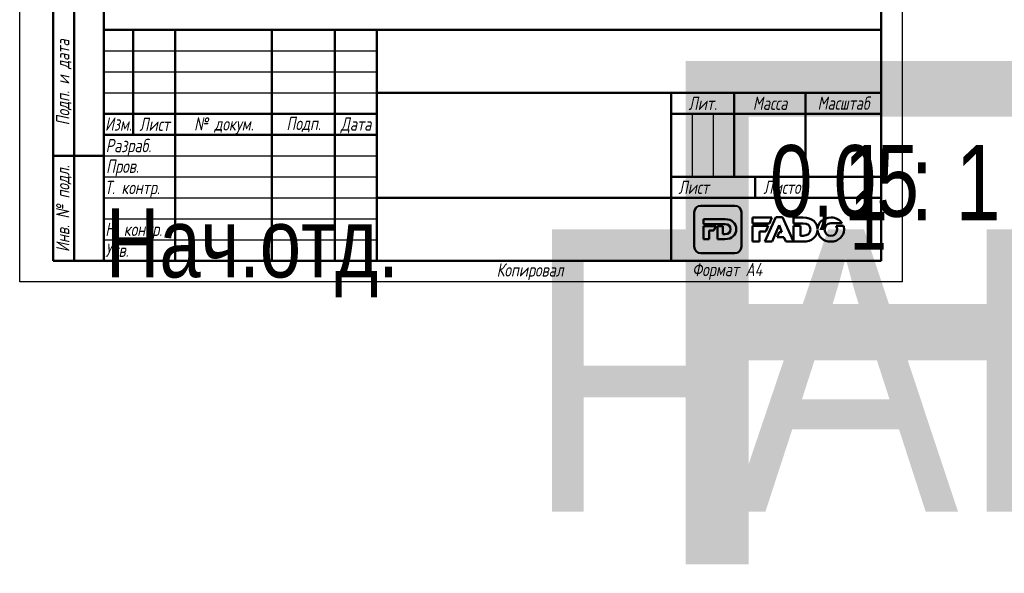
# Model space of a CAD drawing. Header units: millimetres. Extents: x -400 to 1117, y -69 to 356.
# Tile 2 of 11: x 0 to 234, y -69 to 62. Entities that reach past the tile are written whole.
import ezdxf
from ezdxf.enums import TextEntityAlignment as Align

# ---------------------------------------------------------------- set-up
doc = ezdxf.new("R2018")
doc.units = ezdxf.units.MM
for name, color, linetype, lineweight in [('Заголовок (ГОСТ)', 7, 'Continuous', 50), ('Кромка (ГОСТ)', 7, 'Continuous', 50), ('Обозначение (ГОСТ)', 7, 'Continuous', 25), ('Эскизная геометрия (ГОСТ)', 7, 'Continuous', 50)]:
    doc.layers.add(name, color=color, linetype=linetype, lineweight=lineweight)
doc.styles.get("Standard").update_dxf_attribs({"font": 'GOST Common Italic.ttf'})
doc.styles.add('Альтернативный текст (ГОСТ)', font='txt', dxfattribs={"width": 0.8})

# ---------------------------------------------------------------- blocks, each defined once
blk = doc.blocks.new('ГОСТ - Доп. графы 1')
at = {"layer": 'Эскизная геометрия (ГОСТ)'}
for p, q in [((-12, 0), (-12, 145)), ((-12, 145), (0, 145)), ((-7, 145), (-7, 0)), ((-12, 110), (-7, 110)), ((-7, 110), (0, 110)), ((-12, 85), (-7, 85)), ((-7, 85), (0, 85)), ((-12, 60), (-7, 60)), ((-7, 60), (0, 60)), ((-12, 25), (-7, 25)), ((-7, 25), (0, 25)), ((0, 0), (-12, 0))]:
    blk.add_line(p, q, dxfattribs=at)
at = {"layer": 'Обозначение (ГОСТ)', "char_height": 3.17, "attachment_point": 5, "rotation": 90, "style": 'Альтернативный текст (ГОСТ)'}
for s, insert, width in [('\\fGOST Common|b0|i1;\\H3.1700;Подп. и дата', (-9.37, 127.41), 34.7679), ('\\fGOST Common|b0|i1;\\H3.1700;Инв. № дубл.', (-8.95, 97.55), 24.8438), ('\\fGOST Common|b0|i1;\\H3.1700;Взам. инв. №', (-9.58, 72.53), 24.8669), ('\\fGOST Common|b0|i1;\\H3.1700;Подп. и дата', (-9.5, 42.47), 35.1486), ('\\fGOST Common|b0|i1;\\H3.1700;Инв. № подл.', (-9.5, 12.41), 24.9618)]:
    blk.add_mtext(s, dxfattribs=dict(at, insert=insert, width=width))
at = {"layer": 'Обозначение (ГОСТ)', "lineweight": 30, "width": 0.8, "flags": 17}
for tag, p in [('Подп._и_дата_2', (-3.53, 127.51)), ('Инв._номер_дубликата', (-3.41, 97.47)), ('Взамен_инв._номера', (-3.46, 72.53)), ('Подп._и_дата_1', (-3.42, 42.35)), ('ИНВЕНТАРНЫЙ_НОМЕР', (-3.33, 12.68))]:
    blk.add_attdef(tag, text='', height=3.17, rotation=90, dxfattribs=at).set_placement(p, align=Align.MIDDLE_CENTER)
blk = doc.blocks.new('Основные надписи ГОСТ - Форма 1')
at = {"layer": 'Заголовок (ГОСТ)'}
for p, q in [((0, 55), (185, 55)), ((0, 0), (0, 55)), ((0, 0), (0, 55)), ((7, 55), (7, 30)), ((17, 55), (17, 0)), ((40, 55), (40, 0)), ((55, 55), (55, 0)), ((65, 55), (65, 0)), ((185, 0), (185, 55)), ((65, 40), (185, 40)), ((135, 40), (135, 0)), ((150, 40), (150, 20)), ((167, 40), (167, 20)), ((0, 35), (65, 35)), ((135, 35), (185, 35)), ((0, 30), (65, 30)), ((135, 20), (185, 20)), ((155, 20), (155, 15)), ((65, 15), (185, 15)), ((185, 0), (0, 0))]:
    blk.add_line(p, q, dxfattribs=at)
at = {"layer": 'Заголовок (ГОСТ)', "linetype": 'Continuous', "lineweight": 25}
for p, q in [((0, 50), (65, 50)), ((0, 45), (65, 45)), ((0, 40), (65, 40)), ((140, 35), (140, 20)), ((145, 35), (145, 20)), ((0, 25), (65, 25)), ((0, 20), (65, 20)), ((0, 15), (65, 15)), ((0, 10), (65, 10)), ((0, 5), (65, 5))]:
    blk.add_line(p, q, dxfattribs=at)
at = {"layer": 'Заголовок (ГОСТ)', "char_height": 3.17, "style": 'Альтернативный текст (ГОСТ)'}
for s, insert, width, attachment_point in [('\\fGOST Common|b0|i1;\\H3.1700;Лит.', (142.52, 37.49), 14.9766, 5), ('\\fGOST Common|b0|i1;\\H3.1700;Масса', (158.55, 37.51), 16.9878, 5), ('\\fGOST Common|b0|i1;\\H3.1700;Масштаб', (176.02, 37.53), 17.8316, 5), ('\\fGOST Common|b0|i1;\\H3.1700;Изм.', (3.5, 32.56), 6.9635, 5), ('\\fGOST Common|b0|i1;\\H3.1700;Лист', (12.1, 32.5), 10.0029, 5), ('\\A0;\\fGOST Common|b0|i1;\\H3.1700;№ докум.', (28.58, 32.16), 22.9069, 5), ('\\fGOST Common|b0|i1;\\H3.1700;Подп.', (47.56, 32.45), 14.879, 5), ('\\fGOST Common|b0|i1;\\H3.1700;Дата', (60.02, 32.24), 9.9614, 5), ('\\fGOST Common|b0|i1;\\H3.1700;Разраб.', (0.47, 27), 16.9971, 4), ('\\fGOST Common|b0|i1;\\H3.1700;Пров.', (0.56, 22.08), 17.0192, 4), ('\\A0;\\fGOST Common|b0|i1;\\H3.1700;Т. контр.', (0.23, 17.01), 16.9554, 4), ('\\fGOST Common|b0|i1;\\H3.1700;Лист', (140.37, 17.5), 10.5071, 5), ('\\fGOST Common|b0|i1;\\H3.1700;Листов', (162.21, 17.5), 14.3668, 5), ('\\A1;', (150.6, 17.54), 8.8313, 5), ('\\fGOST Common|b0|i1;\\H3.1700;Н. контр.', (0.36, 7.05), 16.9999, 4), ('\\fGOST Common|b0|i1;\\H3.1700;Утв.', (0.34, 2.52), 17.0083, 4), ('\\fGOST Common|b0|i1;\\H3.1700;Копировал', (93.48, -0.59), 19.7871, 1)]:
    blk.add_mtext(s, dxfattribs=dict(at, insert=insert, width=width, attachment_point=attachment_point))
at = {"layer": 'Заголовок (ГОСТ)', "lineweight": 30, "flags": 104}
for tag, height, width, p in [('Изм1', 2.89, 0.7, (3.51, 52.52)), ('Лист1', 2.89, 0.7, (12.03, 52.52)), ('Докум1', 2.89, 0.7, (28.54, 52.48)), ('Изм2', 2.89, 0.7, (3.5, 47.52)), ('Лист2', 2.89, 0.7, (12.01, 47.5)), ('Докум2', 2.89, 0.7, (28.53, 47.5)), ('Изм3', 2.89, 0.7, (3.5, 42.5)), ('Лист3', 2.89, 0.7, (12.01, 42.51)), ('Докум3', 2.89, 0.7, (28.51, 42.48)), ('Изм4', 2.89, 0.7, (3.51, 37.5)), ('Лист4', 2.89, 0.7, (12, 37.53)), ('Докум4', 2.89, 0.7, (28.51, 37.52)), ('НАИМЕНОВАНИЕ', 5, 0.8, (100.03, 29.98)), ('Литера', 3.5, 0.8, (137.52, 27.25)), ('Литера2', 3.5, 0.8, (142.51, 27.22)), ('Литера3', 3.5, 0.8, (147.52, 27.21)), ('Масса', 3.5, 0.8, (158.47, 27.53)), ('Масштаб', 3.5, 0.8, (176, 27.6)), ('Тип_документа', 3.17, 0.8, (100.08, 17.56)), ('Листов', 3.17, 0.8, (177.46, 17.58)), ('Материал_Класс', 3.5, 0.9, (100, 7.5))]:
    blk.add_attdef(tag, text='', height=height, dxfattribs=dict(at, width=width)).set_placement(p, align=Align.MIDDLE_CENTER)
for tag, height, width, p in [('Подп1', 2.89, 0.7, (40.01, 52.51)), ('Дата1', 2, 0.7, (55.01, 52.51)), ('Подп2', 2.89, 0.7, (40.01, 47.5)), ('Дата2', 2, 0.7, (55.01, 47.49)), ('Подп3', 2.89, 0.7, (40.01, 42.51)), ('Дата3', 2, 0.7, (55.02, 42.52)), ('Подп4', 2.89, 0.7, (40.01, 37.51)), ('Дата4', 2, 0.7, (55.02, 37.51)), ('АВТОР', 3.17, 0.8, (17.41, 27.49)), ('Разработал_Подп.', 2.89, 0.7, (40.05, 27.51)), ('ДАТА_СОЗДАНИЯ', 2, 0.7, (55.01, 27.51)), ('ПРОВЕРИЛ', 3.17, 0.8, (17.41, 22.53)), ('Проверил_Подп.', 2.89, 0.7, (40.05, 22.52)), ('ДАТА_ПРОВЕРКИ', 2, 0.7, (55.02, 22.51)), ('ТЕХНОЛОГ', 3.17, 0.8, (17.33, 17.54)), ('Технолог_Подп.', 2.89, 0.7, (40.05, 17.51)), ('Технолог_Дата', 2, 0.7, (55.01, 17.5)), ('Должность_руководителя', 3.17, 0.8, (0.52, 12.51)), ('НАЧ._ОТДЕЛА', 3.17, 0.8, (17.46, 12.45)), ('Руководитель_Подп.', 2.89, 0.7, (40.01, 12.5)), ('Руководитель_Дата', 2, 0.7, (55.01, 12.51)), ('НОРМОКОНТРОЛЬ', 3.17, 0.8, (17.37, 7.48)), ('Нормоконтроль_Подп.', 2.89, 0.7, (40.05, 7.52)), ('ДАТА_НОРМОКОНТРОЛЯ', 2, 0.7, (55.02, 7.51)), ('УТВЕРДИЛ', 3.17, 0.8, (17.4, 2.51)), ('Утвердил_Подп.', 2.89, 0.7, (40.05, 2.51)), ('ДАТА_УТВЕРЖДЕНИЯ', 2, 0.7, (55.01, 2.5))]:
    blk.add_attdef(tag, text='', height=height, dxfattribs=dict(at, width=width)).set_placement(p, align=Align.MIDDLE_LEFT)
for tag, height, p in [('ОБОЗНАЧЕНИЕ', 5, (125.33, 47.56)), ('ОРГАНИЗАЦИЯ', 3.5, (160.02, 7.6))]:
    blk.add_attdef(tag, text='', height=height, dxfattribs=at).set_placement(p, align=Align.MIDDLE_CENTER)
at = {"layer": 'Заголовок (ГОСТ)', "lineweight": 30, "width": 0.9, "flags": 104}
for tag, p in [('Материал_Наим.', (133.71, 9.75)), ('Материал_ГОСТ', (134.04, 4.06))]:
    blk.add_attdef(tag, text='', height=3.5, dxfattribs=at).set_placement(p, align=Align.MIDDLE_RIGHT)
blk = doc.blocks.new('Рамки ГОСТ_ граница 297x210')
at = {"layer": 'Кромка (ГОСТ)', "lineweight": 25}
for p, q in [((0, 0), (0, 297)), ((210, 297), (210, 0)), ((210, 0), (0, 0))]:
    blk.add_line(p, q, dxfattribs=at)
at = {"layer": 'Кромка (ГОСТ)'}
for p, q in [((20, 292), (20, 5)), ((205, 5), (205, 292)), ((20, 5), (205, 5))]:
    blk.add_line(p, q, dxfattribs=at)
at = {"layer": 'Кромка (ГОСТ)', "insert": (160, 4.5), "char_height": 3.17, "attachment_point": 1, "style": 'Альтернативный текст (ГОСТ)'}
blk.add_mtext('\\A1;\\fGOST Common|b0|i1;\\H3.1700;Формат A4', dxfattribs=at)

msp = doc.modelspace()

# ---------------------------------------------------------------- linework, layer by layer
at = {"layer": 'Эскизная геометрия (ГОСТ)', "linetype": 'Continuous'}
for p, q in [((160.505, 16.535), (160.505, 8.364)), ((170.162, 18.108), (162.063, 18.108)), ((171.722, 8.364), (171.722, 16.535)), ((162.71, 14.89), (162.71, 13.741)), ((167.836, 14.89), (162.71, 14.89)), ((162.71, 13.741), (167.856, 13.741)), ((162.71, 13.204), (162.71, 10.161)), ((165.622, 13.204), (162.71, 13.204)), ((164.009, 10.161), (164.009, 12.176)), ((164.009, 12.176), (165.186, 12.176)), ((165.186, 12.176), (165.622, 13.204)), ((167.326, 13.204), (166.027, 13.204)), ((166.027, 13.204), (166.027, 10.161)), ((167.326, 11.323), (167.326, 13.204)), ((162.71, 10.161), (164.009, 10.161)), ((166.027, 10.161), (167.809, 10.161)), ((167.856, 11.323), (167.326, 11.323)), ((162.063, 6.793), (170.162, 6.793))]:
    msp.add_line(p, q, dxfattribs=at)
at = {"layer": 'Эскизная геометрия (ГОСТ)'}
for p, q in [((174.341, 15.304), (174.341, 13.909)), ((178.997, 15.304), (174.341, 15.304)), ((179.882, 15.346), (177.299, 9.565)), ((178.375, 13.909), (178.997, 15.304)), ((181.502, 15.346), (179.882, 15.346)), ((184.085, 9.565), (181.502, 15.346)), ((184.085, 15.303), (184.085, 13.909)), ((186.426, 15.303), (184.085, 15.303)), ((174.341, 13.909), (178.375, 13.909)), ((174.341, 13.29), (174.341, 9.564)), ((178.098, 13.29), (174.341, 13.29)), ((176.022, 9.564), (176.022, 11.979)), ((176.022, 11.979), (177.512, 11.979)), ((177.512, 11.979), (178.098, 13.29)), ((179.066, 9.565), (180.68, 13.459)), ((180.699, 11.827), (180.191, 10.589)), ((180.68, 13.459), (181.355, 11.827)), ((181.355, 11.827), (180.699, 11.827)), ((184.085, 13.909), (186.452, 13.909)), ((184.085, 13.29), (184.085, 9.566)), ((185.766, 13.29), (184.085, 13.29)), ((185.766, 10.975), (185.766, 13.29)), ((189.851, 12.543), (189.847, 12.543)), ((189.847, 12.35), (189.849, 12.35)), ((192.989, 13.922), (195.708, 13.922)), ((196.008, 13.285), (194.227, 13.285)), ((174.341, 9.564), (176.022, 9.564)), ((177.299, 9.565), (179.066, 9.565)), ((180.191, 10.589), (181.841, 10.589)), ((181.841, 10.589), (182.282, 9.565)), ((182.282, 9.565), (184.085, 9.565)), ((184.085, 9.566), (186.391, 9.566)), ((186.452, 10.975), (185.766, 10.975))]:
    msp.add_line(p, q, dxfattribs=at)
at = {"layer": 'Эскизная геометрия (ГОСТ)', "linetype": 'Continuous'}
for points in [[(162.063, 18.108), (161.204, 18.108), (160.505, 17.403), (160.505, 16.535)], [(171.722, 16.535), (171.722, 17.403), (171.023, 18.108), (170.162, 18.108)], [(170.481, 12.539), (170.481, 13.917), (169.51, 14.89), (167.836, 14.89)], [(167.809, 10.161), (169.496, 10.161), (170.481, 11.175), (170.481, 12.539)], [(167.856, 13.741), (168.633, 13.741), (169.149, 13.289), (169.149, 12.532)], [(169.149, 12.532), (169.149, 11.757), (168.633, 11.323), (167.856, 11.323)], [(160.505, 8.364), (160.505, 7.496), (161.204, 6.793), (162.063, 6.793)], [(170.162, 6.793), (171.023, 6.793), (171.722, 7.496), (171.722, 8.364)]]:
    msp.add_open_spline(points, degree=3, dxfattribs=at)
at = {"layer": 'Эскизная геометрия (ГОСТ)'}
for points in [[(189.847, 12.543), (189.801, 14.167), (188.552, 15.303), (186.426, 15.303)], [(193.003, 15.304), (191.244, 15.304), (189.914, 14.079), (189.851, 12.543)], [(195.708, 13.922), (195.174, 14.754), (194.19, 15.304), (193.003, 15.304)], [(186.391, 9.566), (188.53, 9.566), (189.796, 10.745), (189.847, 12.35)], [(186.452, 13.909), (187.456, 13.909), (188.124, 13.361), (188.124, 12.443)], [(188.124, 12.443), (188.124, 11.5), (187.456, 10.975), (186.452, 10.975)], [(189.849, 12.35), (189.892, 10.784), (191.214, 9.554), (192.989, 9.554)], [(191.511, 12.429), (191.511, 13.243), (192.103, 13.922), (192.989, 13.922)], [(193.003, 10.937), (192.12, 10.937), (191.511, 11.631), (191.511, 12.429)], [(192.989, 9.554), (194.791, 9.554), (196.144, 10.842), (196.144, 12.429)], [(194.49, 12.429), (194.49, 11.616), (193.898, 10.937), (193.003, 10.937)], [(194.227, 13.285), (194.396, 13.04), (194.49, 12.742), (194.49, 12.429)], [(196.144, 12.429), (196.144, 12.728), (196.097, 13.015), (196.008, 13.285)]]:
    msp.add_open_spline(points, degree=3, dxfattribs=at)

# ---------------------------------------------------------------- block references
for name, p in [('Рамки ГОСТ_ граница 297x210', (0, 0)), ('ГОСТ - Доп. графы 1', (20, 5))]:
    msp.add_blockref(name, p)
ref = msp.add_blockref('Основные надписи ГОСТ - Форма 1', (20, 5))
lines = msp.add_mtext('\\W0.8000;Нач.отд.', dxfattribs={"layer": 'Заголовок (ГОСТ)', "insert": (20.522, 17.514), "char_height": 16.47596, "attachment_point": 1})
ref.add_attrib('Должность_руководителя', '', (20.522, 17.514), dxfattribs={"flags": 104}).embed_mtext(lines)
lines = msp.add_mtext('\\W0.8000;', dxfattribs={"layer": 'Заголовок (ГОСТ)', "insert": (37.411, 32.488), "char_height": 22.5926, "attachment_point": 1})
ref.add_attrib('АВТОР', '', (37.411, 32.488), dxfattribs={"flags": 104}).embed_mtext(lines)
lines = msp.add_mtext('\\W0.8000;', dxfattribs={"layer": 'Заголовок (ГОСТ)', "insert": (37.408, 27.526), "char_height": 22.5517, "attachment_point": 1})
ref.add_attrib('ПРОВЕРИЛ', '', (37.408, 27.526), dxfattribs={"flags": 104}).embed_mtext(lines)
lines = msp.add_mtext('\\W0.8000;', dxfattribs={"layer": 'Заголовок (ГОСТ)', "insert": (37.334, 22.543), "char_height": 22.671, "attachment_point": 1})
ref.add_attrib('ТЕХНОЛОГ', '', (37.334, 22.543), dxfattribs={"flags": 104}).embed_mtext(lines)
lines = msp.add_mtext('\\W0.8000;', dxfattribs={"layer": 'Заголовок (ГОСТ)', "insert": (37.462, 17.446), "char_height": 22.555, "attachment_point": 1})
ref.add_attrib('НАЧ._ОТДЕЛА', '', (37.462, 17.446), dxfattribs={"flags": 104}).embed_mtext(lines)
lines = msp.add_mtext('\\W0.8000;', dxfattribs={"layer": 'Заголовок (ГОСТ)', "insert": (37.375, 12.481), "char_height": 22.669, "attachment_point": 1})
ref.add_attrib('НОРМОКОНТРОЛЬ', '', (37.375, 12.481), dxfattribs={"flags": 104}).embed_mtext(lines)
lines = msp.add_mtext('\\W0.8000;', dxfattribs={"layer": 'Заголовок (ГОСТ)', "insert": (37.401, 7.507), "char_height": 22.613, "attachment_point": 1})
ref.add_attrib('УТВЕРДИЛ', '', (37.401, 7.507), dxfattribs={"flags": 104}).embed_mtext(lines)
lines = msp.add_mtext('FADO-SFM11 ', dxfattribs={"layer": 'Заголовок (ГОСТ)', "insert": (145.326, 52.559), "char_height": 119.84296, "attachment_point": 1})
ref.add_attrib('ОБОЗНАЧЕНИЕ', '', (145.326, 52.559), dxfattribs={"flags": 104}).embed_mtext(lines)
lines = msp.add_mtext('\\W0.8000;', dxfattribs={"layer": 'Заголовок (ГОСТ)', "insert": (120.031, 34.975), "char_height": 69.6093, "attachment_point": 1})
ref.add_attrib('НАИМЕНОВАНИЕ', '', (120.031, 34.975), dxfattribs={"flags": 104}).embed_mtext(lines)
lines = msp.add_mtext('\\W0.8000;', dxfattribs={"layer": 'Заголовок (ГОСТ)', "insert": (120.078, 22.558), "char_height": 69.7033, "attachment_point": 1})
ref.add_attrib('Тип_документа', '', (120.078, 22.558), dxfattribs={"flags": 104}).embed_mtext(lines)
lines = msp.add_mtext('\\W0.9000;FADO-SFM11 20.04.2020', dxfattribs={"layer": 'Заголовок (ГОСТ)', "insert": (120, 12.5), "char_height": 67.25762, "attachment_point": 1})
ref.add_attrib('Материал_Класс', '', (120, 12.5), dxfattribs={"flags": 104}).embed_mtext(lines)
lines = msp.add_mtext('\\W0.9000;', dxfattribs={"layer": 'Заголовок (ГОСТ)', "insert": (153.707, 14.751), "char_height": 66.9754, "attachment_point": 1})
ref.add_attrib('Материал_Наим.', '', (153.707, 14.751), dxfattribs={"flags": 104}).embed_mtext(lines)
lines = msp.add_mtext('\\W0.9000;', dxfattribs={"layer": 'Заголовок (ГОСТ)', "insert": (154.04, 9.057), "char_height": 66.7532, "attachment_point": 1})
ref.add_attrib('Материал_ГОСТ', '', (154.04, 9.057), dxfattribs={"flags": 104}).embed_mtext(lines)
lines = msp.add_mtext('\\W0.8000;', dxfattribs={"layer": 'Заголовок (ГОСТ)', "insert": (157.52, 32.251), "char_height": 5.0288, "attachment_point": 1})
ref.add_attrib('Литера', '', (157.52, 32.251), dxfattribs={"flags": 104}).embed_mtext(lines)
lines = msp.add_mtext('\\W0.8000;', dxfattribs={"layer": 'Заголовок (ГОСТ)', "insert": (162.512, 32.221), "char_height": 5.0288, "attachment_point": 1})
ref.add_attrib('Литера2', '', (162.512, 32.221), dxfattribs={"flags": 104}).embed_mtext(lines)
lines = msp.add_mtext('\\W0.8000;', dxfattribs={"layer": 'Заголовок (ГОСТ)', "insert": (167.518, 32.211), "char_height": 5.017, "attachment_point": 1})
ref.add_attrib('Литера3', '', (167.518, 32.211), dxfattribs={"flags": 104}).embed_mtext(lines)
lines = msp.add_mtext('\\W0.8000;0,05', dxfattribs={"layer": 'Заголовок (ГОСТ)', "insert": (178.469, 32.533), "char_height": 17.04355, "attachment_point": 1})
ref.add_attrib('Масса', '', (178.469, 32.533), dxfattribs={"flags": 104}).embed_mtext(lines)
lines = msp.add_mtext('\\W0.8000;1 : 1', dxfattribs={"layer": 'Заголовок (ГОСТ)', "insert": (195.997, 32.603), "char_height": 17.94756, "attachment_point": 1})
ref.add_attrib('Масштаб', '', (195.997, 32.603), dxfattribs={"flags": 104}).embed_mtext(lines)
lines = msp.add_mtext('\\W0.8000;1', dxfattribs={"layer": 'Заголовок (ГОСТ)', "insert": (197.459, 22.579), "char_height": 14.9653, "attachment_point": 1})
ref.add_attrib('Листов', '', (197.459, 22.579), dxfattribs={"flags": 104}).embed_mtext(lines)
lines = msp.add_mtext('\\W0.7000;', dxfattribs={"layer": 'Заголовок (ГОСТ)', "insert": (75.012, 57.513), "char_height": 9.9845, "attachment_point": 1})
ref.add_attrib('Дата1', '', (75.012, 57.513), dxfattribs={"flags": 104}).embed_mtext(lines)
lines = msp.add_mtext('\\W0.7000;', dxfattribs={"layer": 'Заголовок (ГОСТ)', "insert": (75.012, 52.491), "char_height": 9.9845, "attachment_point": 1})
ref.add_attrib('Дата2', '', (75.012, 52.491), dxfattribs={"flags": 104}).embed_mtext(lines)
lines = msp.add_mtext('\\W0.7000;', dxfattribs={"layer": 'Заголовок (ГОСТ)', "insert": (75.023, 47.521), "char_height": 9.9712, "attachment_point": 1})
ref.add_attrib('Дата3', '', (75.023, 47.521), dxfattribs={"flags": 104}).embed_mtext(lines)
lines = msp.add_mtext('\\W0.7000;', dxfattribs={"layer": 'Заголовок (ГОСТ)', "insert": (75.023, 42.509), "char_height": 9.9886, "attachment_point": 1})
ref.add_attrib('Дата4', '', (75.023, 42.509), dxfattribs={"flags": 104}).embed_mtext(lines)
lines = msp.add_mtext('\\W0.7000;', dxfattribs={"layer": 'Заголовок (ГОСТ)', "insert": (75.009, 32.511), "char_height": 9.9804, "attachment_point": 1})
ref.add_attrib('ДАТА_СОЗДАНИЯ', '', (75.009, 32.511), dxfattribs={"flags": 104}).embed_mtext(lines)
lines = msp.add_mtext('\\W0.7000;', dxfattribs={"layer": 'Заголовок (ГОСТ)', "insert": (75.022, 27.51), "char_height": 9.9577, "attachment_point": 1})
ref.add_attrib('ДАТА_ПРОВЕРКИ', '', (75.022, 27.51), dxfattribs={"flags": 104}).embed_mtext(lines)
lines = msp.add_mtext('\\W0.7000;', dxfattribs={"layer": 'Заголовок (ГОСТ)', "insert": (75.015, 22.503), "char_height": 9.9863, "attachment_point": 1})
ref.add_attrib('Технолог_Дата', '', (75.015, 22.503), dxfattribs={"flags": 104}).embed_mtext(lines)
lines = msp.add_mtext('\\W0.7000;', dxfattribs={"layer": 'Заголовок (ГОСТ)', "insert": (75.01, 17.509), "char_height": 9.9902, "attachment_point": 1})
ref.add_attrib('Руководитель_Дата', '', (75.01, 17.509), dxfattribs={"flags": 104}).embed_mtext(lines)
lines = msp.add_mtext('\\W0.7000;', dxfattribs={"layer": 'Заголовок (ГОСТ)', "insert": (75.024, 12.511), "char_height": 9.9825, "attachment_point": 1})
ref.add_attrib('ДАТА_НОРМОКОНТРОЛЯ', '', (75.024, 12.511), dxfattribs={"flags": 104}).embed_mtext(lines)
lines = msp.add_mtext('\\W0.7000;', dxfattribs={"layer": 'Заголовок (ГОСТ)', "insert": (75.009, 7.498), "char_height": 9.9968, "attachment_point": 1})
ref.add_attrib('ДАТА_УТВЕРЖДЕНИЯ', '', (75.009, 7.498), dxfattribs={"flags": 104}).embed_mtext(lines)
lines = msp.add_mtext('\\W0.7000;', dxfattribs={"layer": 'Заголовок (ГОСТ)', "insert": (60.014, 57.512), "char_height": 14.92, "attachment_point": 1})
ref.add_attrib('Подп1', '', (60.014, 57.512), dxfattribs={"flags": 104}).embed_mtext(lines)
lines = msp.add_mtext('\\W0.7000;', dxfattribs={"layer": 'Заголовок (ГОСТ)', "insert": (60.014, 52.503), "char_height": 14.9856, "attachment_point": 1})
ref.add_attrib('Подп2', '', (60.014, 52.503), dxfattribs={"flags": 104}).embed_mtext(lines)
lines = msp.add_mtext('\\W0.7000;', dxfattribs={"layer": 'Заголовок (ГОСТ)', "insert": (60.014, 47.515), "char_height": 14.9856, "attachment_point": 1})
ref.add_attrib('Подп3', '', (60.014, 47.515), dxfattribs={"flags": 104}).embed_mtext(lines)
lines = msp.add_mtext('\\W0.7000;', dxfattribs={"layer": 'Заголовок (ГОСТ)', "insert": (60.014, 42.506), "char_height": 14.9659, "attachment_point": 1})
ref.add_attrib('Подп4', '', (60.014, 42.506), dxfattribs={"flags": 104}).embed_mtext(lines)
lines = msp.add_mtext('\\W0.7000;', dxfattribs={"layer": 'Заголовок (ГОСТ)', "insert": (60.045, 32.514), "char_height": 14.9596, "attachment_point": 1})
ref.add_attrib('Разработал_Подп.', '', (60.045, 32.514), dxfattribs={"flags": 104}).embed_mtext(lines)
lines = msp.add_mtext('\\W0.7000;', dxfattribs={"layer": 'Заголовок (ГОСТ)', "insert": (60.045, 27.525), "char_height": 14.9397, "attachment_point": 1})
ref.add_attrib('Проверил_Подп.', '', (60.045, 27.525), dxfattribs={"flags": 104}).embed_mtext(lines)
lines = msp.add_mtext('\\W0.7000;', dxfattribs={"layer": 'Заголовок (ГОСТ)', "insert": (60.045, 22.515), "char_height": 14.9397, "attachment_point": 1})
ref.add_attrib('Технолог_Подп.', '', (60.045, 22.515), dxfattribs={"flags": 104}).embed_mtext(lines)
lines = msp.add_mtext('\\W0.7000;', dxfattribs={"layer": 'Заголовок (ГОСТ)', "insert": (60.005, 17.505), "char_height": 14.9795, "attachment_point": 1})
ref.add_attrib('Руководитель_Подп.', '', (60.005, 17.505), dxfattribs={"flags": 104}).embed_mtext(lines)
lines = msp.add_mtext('\\W0.7000;', dxfattribs={"layer": 'Заголовок (ГОСТ)', "insert": (60.045, 12.515), "char_height": 14.9397, "attachment_point": 1})
ref.add_attrib('Нормоконтроль_Подп.', '', (60.045, 12.515), dxfattribs={"flags": 104}).embed_mtext(lines)
lines = msp.add_mtext('\\W0.7000;', dxfattribs={"layer": 'Заголовок (ГОСТ)', "insert": (60.045, 7.505), "char_height": 14.9596, "attachment_point": 1})
ref.add_attrib('Утвердил_Подп.', '', (60.045, 7.505), dxfattribs={"flags": 104}).embed_mtext(lines)
lines = msp.add_mtext('\\W0.7000;', dxfattribs={"layer": 'Заголовок (ГОСТ)', "insert": (48.542, 57.483), "char_height": 22.947, "attachment_point": 1})
ref.add_attrib('Докум1', '', (48.542, 57.483), dxfattribs={"flags": 104}).embed_mtext(lines)
lines = msp.add_mtext('\\W0.7000;', dxfattribs={"layer": 'Заголовок (ГОСТ)', "insert": (48.526, 52.497), "char_height": 22.9782, "attachment_point": 1})
ref.add_attrib('Докум2', '', (48.526, 52.497), dxfattribs={"flags": 104}).embed_mtext(lines)
lines = msp.add_mtext('\\W0.7000;', dxfattribs={"layer": 'Заголовок (ГОСТ)', "insert": (48.51, 47.479), "char_height": 22.947, "attachment_point": 1})
ref.add_attrib('Докум3', '', (48.51, 47.479), dxfattribs={"flags": 104}).embed_mtext(lines)
lines = msp.add_mtext('\\W0.7000;', dxfattribs={"layer": 'Заголовок (ГОСТ)', "insert": (48.515, 42.52), "char_height": 22.9741, "attachment_point": 1})
ref.add_attrib('Докум4', '', (48.515, 42.52), dxfattribs={"flags": 104}).embed_mtext(lines)
lines = msp.add_mtext('\\W0.7000;', dxfattribs={"layer": 'Заголовок (ГОСТ)', "insert": (32.031, 57.516), "char_height": 9.9931, "attachment_point": 1})
ref.add_attrib('Лист1', '', (32.031, 57.516), dxfattribs={"flags": 104}).embed_mtext(lines)
lines = msp.add_mtext('\\W0.7000;', dxfattribs={"layer": 'Заголовок (ГОСТ)', "insert": (32.012, 52.504), "char_height": 9.9781, "attachment_point": 1})
ref.add_attrib('Лист2', '', (32.012, 52.504), dxfattribs={"flags": 104}).embed_mtext(lines)
lines = msp.add_mtext('\\W0.7000;', dxfattribs={"layer": 'Заголовок (ГОСТ)', "insert": (32.012, 47.508), "char_height": 9.9781, "attachment_point": 1})
ref.add_attrib('Лист3', '', (32.012, 47.508), dxfattribs={"flags": 104}).embed_mtext(lines)
lines = msp.add_mtext('\\W0.7000;', dxfattribs={"layer": 'Заголовок (ГОСТ)', "insert": (32.004, 42.526), "char_height": 9.9936, "attachment_point": 1})
ref.add_attrib('Лист4', '', (32.004, 42.526), dxfattribs={"flags": 104}).embed_mtext(lines)
lines = msp.add_mtext('\\W0.7000;', dxfattribs={"layer": 'Заголовок (ГОСТ)', "insert": (23.513, 57.516), "char_height": 7.004, "attachment_point": 1})
ref.add_attrib('Изм1', '', (23.513, 57.516), dxfattribs={"flags": 104}).embed_mtext(lines)
lines = msp.add_mtext('\\W0.7000;', dxfattribs={"layer": 'Заголовок (ГОСТ)', "insert": (23.504, 52.521), "char_height": 6.9877, "attachment_point": 1})
ref.add_attrib('Изм2', '', (23.504, 52.521), dxfattribs={"flags": 104}).embed_mtext(lines)
lines = msp.add_mtext('\\W0.7000;', dxfattribs={"layer": 'Заголовок (ГОСТ)', "insert": (23.504, 47.5), "char_height": 7.0203, "attachment_point": 1})
ref.add_attrib('Изм3', '', (23.504, 47.5), dxfattribs={"flags": 104}).embed_mtext(lines)
lines = msp.add_mtext('\\W0.7000;', dxfattribs={"layer": 'Заголовок (ГОСТ)', "insert": (23.513, 42.504), "char_height": 7.004, "attachment_point": 1})
ref.add_attrib('Изм4', '', (23.513, 42.504), dxfattribs={"flags": 104}).embed_mtext(lines)

doc.saveas('drawing.dxf')
